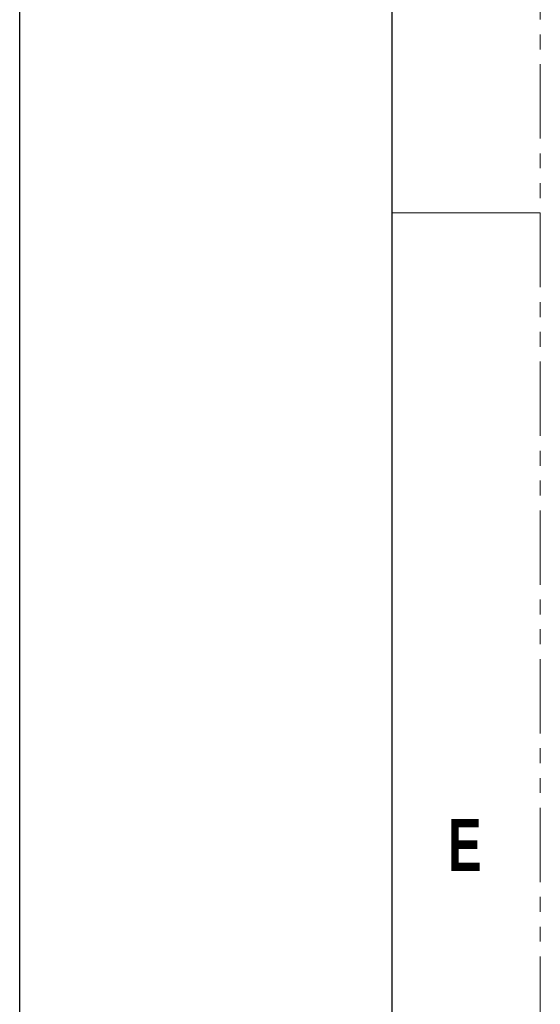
# Model space of a CAD drawing. Header units: millimetres. Extents: x 256 to 1374, y 313 to 1176.
# Tile 99 of 212: x 1329 to 1374, y 785 to 869. Entities that reach past the tile are written whole.
import ezdxf

# ---------------------------------------------------------------- set-up
doc = ezdxf.new("R2010")
doc.units = ezdxf.units.MM
doc.linetypes.add('PHANTOM', pattern=[12.7, 6.35, -1.27, 1.27, -1.27, 1.27, -1.27])
doc.styles.add('SLDTEXTSTYLE1', font='GOTHICB.TTF', dxfattribs={"width": 0.7304})

msp = doc.modelspace()

# ---------------------------------------------------------------- linework, layer by layer
at = {"color": 7, "linetype": 'PHANTOM', "lineweight": 0}
msp.add_line((1373.5306, 312.7499), (1373.5306, 1176.3499), dxfattribs=at)
at = {"color": 7, "linetype": 'Continuous', "lineweight": 30}
for p, q in [((1360.8306, 1150.9499), (1360.8306, 338.1499)), ((1329.0454, 781.3819), (1329.0454, 958.544))]:
    msp.add_line(p, q, dxfattribs=at)
at = {"color": 7, "linetype": 'Continuous', "lineweight": 0}
msp.add_line((1360.8306, 852.4999), (1373.5306, 852.4999), dxfattribs=at)

# ---------------------------------------------------------------- texts
at = {"color": 7, "linetype": 'Continuous', "lineweight": 0, "insert": (1365.6249, 800.7455), "char_height": 4.445, "attachment_point": 1, "style": 'SLDTEXTSTYLE1'}
msp.add_mtext('E', dxfattribs=at)

doc.saveas('drawing.dxf')
